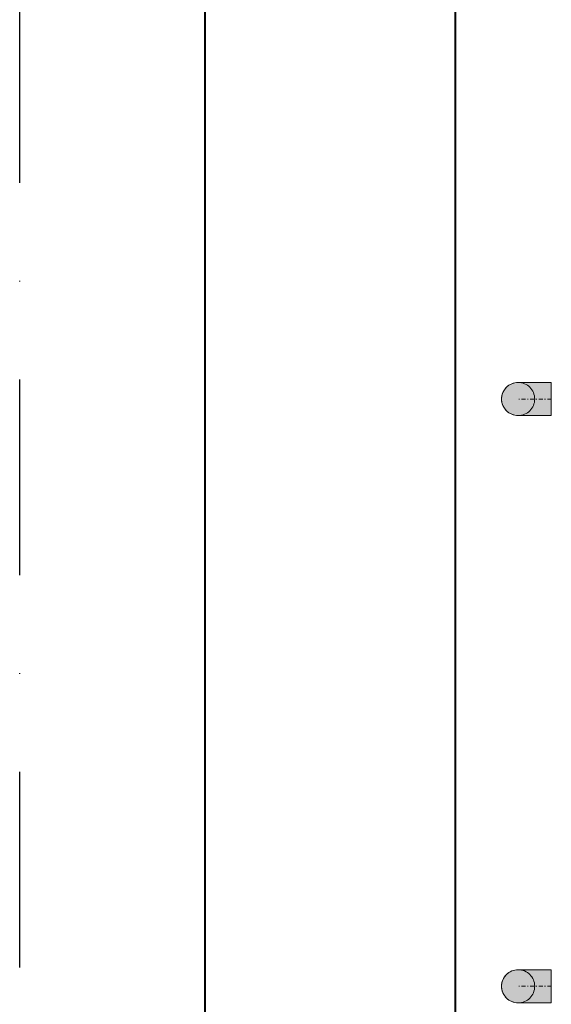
# Model space of a CAD drawing. Header units: millimetres. Extents: x -368 to 1732, y 3428 to 4913.
# Tile 29 of 80: x 973 to 1040, y 4345 to 4471. Entities that reach past the tile are written whole.
import ezdxf

# ---------------------------------------------------------------- set-up
doc = ezdxf.new("R2010")
doc.units = ezdxf.units.MM
doc.linetypes.add('ACAD_ISO08W100', pattern=[36, 24, -3, 6, -3])
doc.linetypes.add('DASHDOT2', pattern=[0.5, 0.25, -0.125, 0, -0.125])
doc.layers.add('-- Budynek', color=7, linetype='Continuous')
for name, color, linetype, lineweight in [('-- CO_p', 51, 'Continuous', 9), ('-- CO_z', 51, 'Continuous', 9), ('_NOŚNE', 73, 'Continuous', 40)]:
    doc.layers.add(name, color=color, linetype=linetype, lineweight=lineweight)

# ---------------------------------------------------------------- blocks, each defined once
blk = doc.blocks.new('-- KOL STALOWE_rz DN32_1')
at = {"linetype": 'DASHDOT2', "ltscale": 30}
h = blk.add_hatch(color=251, dxfattribs=at)
h.dxf.hatch_style = 1
edge = h.paths.add_edge_path()
edge.add_line((42.4, 21.2), (0, 21.2))
edge.add_arc((0, 0), 21.2, 90, 270)
edge.add_line((0, -21.2), (42.4, -21.2))
edge.add_line((42.4, -21.2), (42.4, 21.2))
for p, q in [((42.4, 21.2), (0, 21.2)), ((42.4, 21.2), (42.4, -21.2)), ((42.4, -21.2), (0, -21.2))]:
    blk.add_line(p, q)
at = {"color": 50, "linetype": 'DASHDOT2', "ltscale": 20}
blk.add_line((42.4, 0), (0, 0), dxfattribs=at)
blk.add_arc((0, 0), 21.2, 90, 270)
blk = doc.blocks.new('*U785')
blk.add_blockref('-- KOL STALOWE_rz DN32_1', (0, 0))

msp = doc.modelspace()

# ---------------------------------------------------------------- linework, layer by layer
at = {"layer": '-- Budynek', "color": 50, "linetype": 'DASHDOT2', "ltscale": 100}
msp.add_lwpolyline([(972.53, 4675.32), (972.53, 4257.32), (1391.89, 4257.32), (1391.89, 4675.32), (972.53, 4675.32)], dxfattribs=at)
at = {"layer": '-- CO_p', "linetype": 'ACAD_ISO08W100', "ltscale": 20}
msp.add_circle((1036.24, 4347.32), 2.12, dxfattribs=at)
at = {"layer": '-- CO_z', "linetype": 'ACAD_ISO08W100', "ltscale": 20}
msp.add_circle((1036.24, 4422.32), 2.12, dxfattribs=at)
at = {"layer": '_NOŚNE'}
for p, q in [((1028.24, 4287.32), (1028.24, 4579.98)), ((996.24, 4257.32), (996.24, 4578.26))]:
    msp.add_line(p, q, dxfattribs=at)

# ---------------------------------------------------------------- block references
at = {"layer": '-- CO_p', "linetype": 'ACAD_ISO08W100', "ltscale": 20, "xscale": 0.1, "yscale": 0.1, "zscale": 0.1}
msp.add_blockref('*U785', (1036.24, 4347.32), dxfattribs=at)
at = {"layer": '-- CO_z', "linetype": 'ACAD_ISO08W100', "ltscale": 20, "xscale": 0.1, "yscale": 0.1, "zscale": 0.1}
msp.add_blockref('*U785', (1036.24, 4422.32), dxfattribs=at)

doc.saveas('drawing.dxf')
